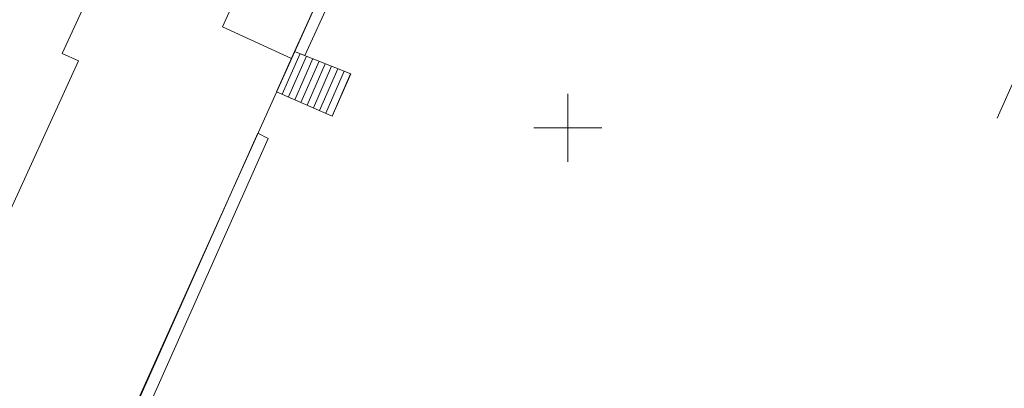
# Model space of a CAD drawing. Header units: metres. Extents: x -1013 to 1491425, y -5789533 to 1032.
# Tile 24 of 66: x -42 to 30, y -104 to -77. Entities that reach past the tile are written whole.
import ezdxf
from ezdxf.xclip import XClip

# ---------------------------------------------------------------- set-up
doc = ezdxf.new("R2010")
doc.units = ezdxf.units.M
doc.header["$MEASUREMENT"] = 0
doc.header["$XCLIPFRAME"] = 0
doc.layers.add('700-L Mapa 1_500 dwg', color=7, linetype='Continuous')
doc.layers.add('708-L Opisy sytuacji 1_500 do legendy', color=7, linetype='Continuous')
for name, color, linetype, lineweight in [('703-L Płaszczyzny podejścia 2D3', 152, 'Continuous', 30), ('708-L Opisy sytuacji 1_500 do legendy1', 7, 'Continuous', 13), ('708-L Opisy sytuacji 1_500 do legendy85', 1, 'Continuous', 25), ('713-L Obiekty-budynki1', 7, 'Continuous', 13), ('GN.6640.3638.2023_9_EGBB_L_17', 9, 'Continuous', 18), ('GN.6640.3638.2023_9_EGBE_L_37', 9, 'Continuous', 18), ('GN.6640.3638.2023_9_EGBE_L_87', 9, 'Continuous', 18), ('GN.6640.3638.2023_9_PODZIAL_SEKCYJNY_L_07', 9, 'Continuous', 18), ('GN.6640.3638.2023_9_SUPG_L_252', 9, 'Continuous', 18)]:
    doc.layers.add(name, color=color, linetype=linetype, lineweight=lineweight)
doc.styles.add('STYL_AUTOMATYCZNY_2', font='arial.ttf')
doc.dimstyles.new('STYL_AUTOMATYCZNY__3', dxfattribs={"dimtxt": 1.25, "dimasz": 0.917874, "dimexe": 0.18, "dimexo": 0.04, "dimgap": 0, "dimtad": 1, "dimtih": 1, "dimtoh": 1, "dimzin": 0, "dimdsep": 46, "dimtxsty": 'STYL_AUTOMATYCZNY_2', "dimblk": 'ARROWHEAD_8', "dimblk1": 'ARROWHEAD_8', "dimblk2": 'ARROWHEAD_8', "dimcen": 0.09, "dimclrd": 7, "dimclre": 7, "dimclrt": 1, "dimazin": 0, "dimtfac": 1, "dimtdec": 4, "dimtmove": 0, "dimatfit": 3, "dimfxl": 1, "dimtolj": 1, "dimtzin": 0, "dimarcsym": 0})

# ---------------------------------------------------------------- blocks, each defined once
blk = doc.blocks.new('Rysunek_1_9', base_point=(-7447251.91, -5789835.327))
at = {"layer": 'GN.6640.3638.2023_9_EGBB_L_17', "color": 9, "linetype": 'Continuous', "lineweight": 18}
for p, q in [((-5.82, -43.767), (-40.536, -121.038)), ((-39.055, -79.864), (-37.597, -76.684)), ((-37.871, -80.406), (-39.055, -79.864)), ((-52.211, -111.83), (-37.871, -80.406))]:
    blk.add_line(p, q, dxfattribs=at)
at = {"layer": 'GN.6640.3638.2023_9_EGBE_L_37', "color": 9, "linetype": 'Continuous', "lineweight": 18}
for p, q in [((-21.977, -79.714), (-23.306, -82.684)), ((-22.89, -82.866), (-21.58, -79.874)), ((-22.432, -83.066), (-21.116, -80.06)), ((-17.844, -81.376), (-21.977, -79.714)), ((-21.974, -83.267), (-20.651, -80.247)), ((-21.516, -83.468), (-20.187, -80.434)), ((-21.058, -83.668), (-19.723, -80.62)), ((-20.6, -83.869), (-19.259, -80.807)), ((-20.142, -84.069), (-18.795, -80.994)), ((-19.684, -84.27), (-18.331, -81.18)), ((-19.226, -84.47), (-17.867, -81.367)), ((-19.226, -84.47), (-17.844, -81.376)), ((-23.306, -82.684), (-19.226, -84.47))]:
    blk.add_line(p, q, dxfattribs=at)
at = {"layer": 'GN.6640.3638.2023_9_EGBE_L_87', "color": 9, "linetype": 'Continuous', "lineweight": 18}
for p, q in [((-14.612, -63.364), (-21.977, -79.714)), ((-21.224, -80.018), (-13.817, -63.708)), ((-21.977, -79.714), (-21.224, -80.018)), ((-24.69, -85.737), (-39.38, -118.617)), ((-23.92, -86.117), (-24.69, -85.737)), ((-38.55, -118.987), (-23.92, -86.117))]:
    blk.add_line(p, q, dxfattribs=at)
at = {"layer": 'GN.6640.3638.2023_9_PODZIAL_SEKCYJNY_L_07', "color": 9, "linetype": 'Continuous', "lineweight": 18}
for p, q in [((-1.91, -87.827), (-1.91, -82.827)), ((-4.41, -85.327), (0.59, -85.327))]:
    blk.add_line(p, q, dxfattribs=at)
at = {"layer": 'GN.6640.3638.2023_9_SUPG_L_252', "color": 9, "linetype": 'Continuous', "lineweight": 18}
blk.add_line((29.65, -84.627), (45.39, -49.197), dxfattribs=at)
blk = doc.blocks.new('*D16')
at = {"layer": '708-L Opisy sytuacji 1_500 do legendy1', "color": 7, "linetype": 'Continuous', "lineweight": 13}
for p, q in [((48.871, -35.84), (48.232, -36.083)), ((48.871, -35.84), (49.113, -36.479)), ((46.052, -41.106), (45.899, -40.44)), ((46.052, -41.106), (46.717, -40.954))]:
    blk.add_line(p, q, dxfattribs=at)
blk.add_arc((12.159, -19.572), 40.155, 327.57004, 336.10081, dxfattribs=at)
at = {"layer": '708-L Opisy sytuacji 1_500 do legendy85', "color": 1, "lineweight": 25, "insert": (48.661, -39.741), "char_height": 1.25, "attachment_point": 7, "style": 'STYL_AUTOMATYCZNY_2'}
blk.add_mtext('\\A1;{\\pql;\\fArial|b0|i0|c238|p0;\\W1.000000;8,53°/15%}', dxfattribs=at)
blk = doc.blocks.new('ARROWHEAD_8')
at = {"color": 0, "linetype": 'Continuous', "lineweight": 0}
blk.add_line((0, 0), (-1, 0), dxfattribs=at)
at = {"color": 0, "linetype": 'Continuous', "lineweight": 0, "flags": 128}
blk.add_lwpolyline([(-0.525, 0.525), (0, 0), (-0.525, -0.525)], dxfattribs=at)
blk = doc.blocks.new('*D18')
at = {"layer": '708-L Opisy sytuacji 1_500 do legendy1', "color": 7, "linetype": 'Continuous', "lineweight": 13}
for p, q in [((66.882, -0.461), (66.287, -0.795)), ((66.882, -0.461), (67.217, -1.056)), ((64.745, -6.452), (64.495, -5.816)), ((64.745, -6.452), (65.381, -6.202))]:
    blk.add_line(p, q, dxfattribs=at)
blk.add_arc((25.649, 10.872), 42.762, 336.10081, 344.63157, dxfattribs=at)
at = {"layer": '708-L Opisy sytuacji 1_500 do legendy85', "color": 1, "lineweight": 25, "insert": (67.103, -4.541), "char_height": 1.25, "attachment_point": 7, "style": 'STYL_AUTOMATYCZNY_2'}
blk.add_mtext('\\A1;{\\pql;\\fArial|b0|i0|c238|p0;\\W1.000000;8,53°/15%}', dxfattribs=at)

msp = doc.modelspace()

# ---------------------------------------------------------------- linework, layer by layer
at = {"layer": '703-L Płaszczyzny podejścia 2D3', "color": 152, "linetype": 'Continuous', "lineweight": 30}
msp.add_circle((8.227, 10.355), 1021.659, dxfattribs=at)
at = {"layer": '713-L Obiekty-budynki1', "color": 7, "linetype": 'Continuous', "lineweight": 13, "flags": 128}
msp.add_lwpolyline([(-22.202, -80.232), (-27.286, -77.921), (-24.352, -71.467), (-32.345, -67.833), (-22.121, -44.361), (-16.071, -47.111), (-13.405, -41.245), (-10.449, -42.589), (-10.128, -41.883), (-10.05, -41.917), (-5.82, -43.767)], close=True, dxfattribs=at)

# ---------------------------------------------------------------- block references
at = {"layer": '700-L Mapa 1_500 dwg', "color": 52, "linetype": 'Continuous', "lineweight": 25}
ref = msp.add_blockref('Rysunek_1_9', (-7447251.91, -5789835.327), dxfattribs=at)
XClip(ref).set_block_clipping_path([(-263.024729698, -194.3328058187), (268.520270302, 207.6028993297)])

# ---------------------------------------------------------------- dimensions: what is measured, and where the dimension line sits
at = {"layer": '708-L Opisy sytuacji 1_500 do legendy', "color": 7, "linetype": 'Continuous', "lineweight": 13}
for base, center, p1, p2, picture, middle in [((65.925, -3.496), (25.649, 10.872), (381.296, -146.723), (404.936, -93.376), '*D18', (71.071, -3.916)), ((47.559, -38.526), (12.159, -19.572), (344.166, -230.515), (367.806, -177.167), '*D16', (52.629, -39.116))]:
    dim = msp.add_angular_dim_3p(base=base, center=center, p1=p1, p2=p2, text='8,53°/15%', dimstyle='STYL_AUTOMATYCZNY__3', dxfattribs=at)
    dim.commit()
    dim.dimension.update_dxf_attribs({"geometry": picture, "text_midpoint": middle, "dimtype": 165})

doc.saveas('drawing.dxf')
